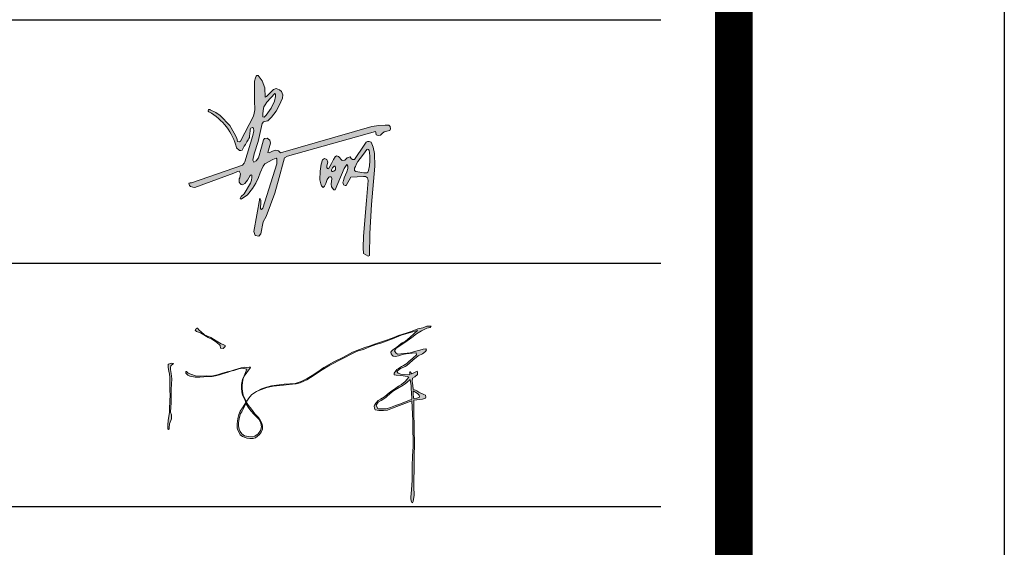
# Model space of a CAD drawing. Header units: millimetres. Extents: x 38389465 to 38395088, y 2473666 to 2480744.
# Tile 201 of 256: x 38391195 to 38391249, y 2479541 to 2479571. Entities that reach past the tile are written whole.
import ezdxf

# ---------------------------------------------------------------- set-up
doc = ezdxf.new("R2010")
doc.units = ezdxf.units.MM
doc.header["$LTSCALE"] = 2
doc.layers.get('0').update_dxf_attribs({"linetype": 'CONTINUOUS', "lineweight": 9})
doc.layers.add('PUB_TITLE', color=4, linetype='CONTINUOUS')

# ---------------------------------------------------------------- blocks, each defined once
blk = doc.blocks.new('fgh34524')
h = blk.add_hatch(color=256)
h.paths.add_polyline_path([(-1437.8, -5751.5), (-1428.1, -5748.1), (-1422.2, -5747.7), (-1408.8, -5733.9), (-1390.8, -5711.3), (-1379.9, -5691.1), (-1368.1, -5663.5), (-1366.1, -5651.3), (-1371.9, -5638.8), (-1378.6, -5632.9), (-1390.8, -5628.3), (-1400.9, -5632), (-1416, -5646.3), (-1426.4, -5658), (-1431.5, -5660.5), (-1433.6, -5625.8), (-1443.2, -5599.4), (-1457.1, -5579.8), (-1462.4, -5579.5), (-1465.3, -5581.8), (-1467.3, -5588.8), (-1470.7, -5600.3), (-1471.6, -5672.5), (-1470.5, -5706.9), (-1472.1, -5718.5), (-1475.4, -5729.8), (-1522.4, -5822.6), (-1527, -5824.9), (-1533.5, -5823.8), (-1536.9, -5811.5), (-1546.9, -5792.8), (-1562.9, -5765.3), (-1598.8, -5728.3), (-1614.6, -5716.7), (-1637.6, -5705.2, 0.824717), (-1640.3, -5713.6, -0.21141), (-1537.8, -5847.8), (-1526.1, -5856.6), (-1522.2, -5857), (-1517.3, -5855.9), (-1512.7, -5848.8), (-1509.5, -5840.9), (-1505, -5835.3), (-1499.6, -5824.9), (-1494.6, -5817.8), (-1490, -5808.2), (-1489.2, -5803.8), (-1487.8, -5784.4), (-1487.8, -5779), (-1484.2, -5774.3), (-1475.4, -5771.5), (-1474, -5784.2), (-1477.8, -5801.4), (-1508.8, -5903.5), (-1515.7, -5911.4), (-1704, -5976.7), (-1709.5, -5976.9), (-1713.7, -5978.2), (-1711.5, -5986.4), (-1708.2, -5989.9), (-1699.4, -5992.5), (-1691.4, -5993.9), (-1548.2, -5941.2), (-1528.8, -5932.5), (-1523.5, -5942.3), (-1524.2, -5955.9), (-1527.9, -5962), (-1528.4, -5968.3), (-1527.9, -5973.9), (-1524.4, -5978.8), (-1521.1, -5982.9), (-1515.6, -5984.4), (-1507.6, -5979), (-1497, -5966.9), (-1484.9, -5946.5), (-1481, -5948.5), (-1481, -5957), (-1482, -5966.7), (-1486.3, -5978.1), (-1509.9, -6017.7), (-1520.6, -6027), (-1524.5, -6034.1), (-1520.6, -6037.3), (-1497, -6021.3), (-1478.8, -5997.7), (-1466, -5978.4), (-1456.2, -5956.9), (-1450.8, -5939.4), (-1439.3, -5915.2), (-1433.6, -5906.6), (-1404, -5890.4), (-1391.4, -5885.9), (-1388.7, -5888.6), (-1389.1, -5906.8), (-1440.1, -6070.5), (-1445.8, -6075.6), (-1448.9, -6073), (-1448.9, -6067.9), (-1447.4, -6051.9), (-1448.4, -6041.1), (-1451.5, -6033.9), (-1474.2, -6156.5), (-1469, -6171.4), (-1455.1, -6173.5), (-1448.4, -6165.2), (-1438.6, -6120.9), (-1427.8, -6100.9), (-1396.4, -6015.4), (-1380.4, -5957.2), (-1364.6, -5898.2), (-1360.9, -5884.5), (-1349.3, -5877.6), (-1023.6, -5787), (-1022.5, -5791.1), (-1022, -5798.9), (-1013.7, -5802.1), (-1005.8, -5801), (-999.1, -5794.8), (-992.3, -5788), (-982.4, -5785.4), (-971.4, -5783.3), (-968.8, -5777.1), (-969.3, -5768.7), (-975.1, -5763.5), (-987.6, -5764), (-1011.6, -5764.6), (-1037.1, -5768.7), (-1374.6, -5865.8), (-1383, -5858.9), (-1392.5, -5856.3), (-1404.6, -5860), (-1417.3, -5866.3), (-1421.5, -5864.7), (-1411.5, -5829.9), (-1414.7, -5819.4), (-1424.7, -5812), (-1434.2, -5812.5), (-1438.4, -5817.8), (-1445.8, -5845.2), (-1456.3, -5884.7), (-1464.7, -5895.8), (-1473.2, -5900.5), (-1477.9, -5892.6), (-1472.1, -5868.9), (-1457.4, -5824.1), (-1443.2, -5757.8)])
h.paths.add_polyline_path([(-1440.8, -5732.7), (-1441, -5729.1), (-1441, -5720.3), (-1436.9, -5696.9), (-1432.4, -5688.5), (-1425.9, -5678.8), (-1395, -5645.5), (-1393.6, -5649), (-1393.2, -5657.6), (-1397.5, -5674.5), (-1409.4, -5700), (-1428.6, -5726.4), (-1435.8, -5733.8)], flags=16)
h = blk.add_hatch(color=256)
h.paths.add_polyline_path([(-1068.3, -5953.9), (-1060.7, -5953.2), (-1053.8, -5958.1), (-1051, -5968), (-1057.2, -6042), (-1068.4, -6174.2), (-1069.6, -6216.9), (-1067.7, -6237.9), (-1050.4, -6248.4), (-1045.5, -6245.9), (-1044.9, -6164.4), (-1038.1, -6056.8), (-1026, -5915.6), (-1027.1, -5868.8), (-1032, -5844.8), (-1040.1, -5826.4), (-1047.6, -5823.7), (-1053.5, -5823.4), (-1057.8, -5826.1), (-1065.6, -5837.3), (-1101.5, -5890.3), (-1108.7, -5890.9), (-1114.3, -5886.6), (-1117.8, -5881), (-1128.5, -5884.5), (-1136.8, -5893), (-1147.6, -5894.6), (-1160.1, -5878.8), (-1167.9, -5876.5), (-1173.6, -5880.5), (-1179, -5889.9), (-1186.4, -5905.7), (-1192.1, -5916.5), (-1198.2, -5924.6), (-1204, -5922.6), (-1203.6, -5914.2), (-1200.6, -5899.8), (-1204.4, -5890.5), (-1212.5, -5886.8), (-1219.5, -5891.6), (-1224.8, -5908.3), (-1228.5, -5933.5), (-1229.7, -5965.5), (-1226.6, -5980.2), (-1223.9, -5988.2), (-1217.1, -5994.6), (-1212.5, -5988.8), (-1207.9, -5979.6), (-1202.3, -5964.5), (-1195.5, -5954.3), (-1187.3, -5955), (-1184.8, -5960.5), (-1187.3, -5981.7), (-1186.7, -5991.3), (-1177.7, -6002.6), (-1173.4, -6002.3), (-1139.3, -5924), (-1129.3, -5909.5), (-1125.8, -5915.3), (-1125.8, -5924.3), (-1130, -5935.7), (-1140, -5958.7), (-1142.7, -5969.8), (-1144.4, -5974.2), (-1141.7, -5984.2), (-1136.5, -5986.6), (-1132.4, -5986.6), (-1114.5, -5955.6)])
h.paths.add_polyline_path([(-1101, -5930.7), (-1101, -5922.6), (-1097.9, -5916.3), (-1094.2, -5906.4), (-1089.2, -5898.3), (-1080.3, -5886.2), (-1068.6, -5870.3), (-1054.3, -5851.4), (-1047.3, -5856), (-1045.5, -5864.8), (-1044.7, -5879.7), (-1044.7, -5895.4), (-1045.8, -5913.7), (-1050.5, -5936.1), (-1055.5, -5939.9), (-1067.5, -5939.9), (-1096.6, -5935.1)], flags=16)
h.paths.add_polyline_path([(-1179.1, -5934.3), (-1186.9, -5934.3), (-1186.9, -5928.4), (-1183.1, -5920.7), (-1176.7, -5914.9), (-1174.6, -5915.5), (-1172.9, -5915.9), (-1172.1, -5918.9), (-1172.1, -5928)], flags=16)
for points in [[(-1587.1, -6574.3), (-1594, -6572.4), (-1613.1, -6561.6), (-1632.6, -6549.3), (-1655.9, -6538.4), (-1668.4, -6527.6), (-1675.9, -6521.2), (-1681.9, -6513.8), (-1684.1, -6513.8), (-1684.8, -6514.2), (-1686.4, -6515.5), (-1688.4, -6518.9), (-1689.5, -6519.4), (-1690.1, -6521.8), (-1686.1, -6527), (-1670.6, -6531.3), (-1643.1, -6549.1), (-1628.5, -6555.1), (-1611.3, -6566.6), (-1598.5, -6578.3), (-1597, -6588.5), (-1587.6, -6589.4), (-1579.9, -6582.7), (-1580, -6579)], [(-1778.4, -6850.1), (-1778.4, -6835.2), (-1781.8, -6825), (-1780.4, -6806.1), (-1779.1, -6790.9), (-1779.7, -6773.4), (-1779.7, -6752.9), (-1779.3, -6740.6), (-1776.9, -6701.2), (-1779.6, -6681.5), (-1783.3, -6661.9), (-1780, -6654.1), (-1771.2, -6645.3), (-1771.2, -6645.3), (-1771.2, -6645.2), (-1773.9, -6644.4), (-1779.6, -6644.2), (-1783.4, -6644.9), (-1787.9, -6646.9), (-1789.3, -6647.6), (-1790, -6648.4), (-1790.2, -6648.7), (-1790.6, -6653.3), (-1790.8, -6660.2), (-1787.1, -6674.1), (-1787.4, -6673.3), (-1784.5, -6694.3), (-1784.1, -6741.9), (-1783.5, -6764.7), (-1784.1, -6780.4), (-1785.9, -6824.5), (-1790.9, -6856.2), (-1791.7, -6872), (-1791.7, -6882.4), (-1791.2, -6887.3), (-1789.7, -6888.6), (-1786.7, -6886.6), (-1786, -6868.6)]]:
    blk.add_hatch(color=256).paths.add_polyline_path(points)
h = blk.add_hatch(color=256)
h.paths.add_polyline_path([(-1425.8, -6733.9), (-1402.2, -6728.9), (-1377.7, -6726.1), (-1364.3, -6724.7), (-1354.5, -6723.9), (-1342.9, -6722.8), (-1330.5, -6721.6), (-1317.7, -6720.2), (-1302.5, -6716), (-1288.8, -6710.2), (-1277.3, -6705.3), (-1254.1, -6690.7), (-1227.7, -6672.1), (-1192.5, -6651.4), (-1146.7, -6627.6), (-1104.2, -6605.5), (-1088.4, -6598.2), (-1067.8, -6592.7), (-1046.1, -6583.8), (-1023.1, -6574.7), (-1004.4, -6569.4), (-984.2, -6562.2), (-954.4, -6551.7), (-928.5, -6540.7), (-868.4, -6522.8), (-896.3, -6547.4), (-912.6, -6562), (-924.7, -6568.9), (-935.9, -6577), (-945.2, -6584.4), (-960, -6594), (-964.9, -6599.2), (-966.6, -6602.6), (-966.3, -6609.5), (-962.8, -6613.6), (-958, -6618.1), (-950, -6619.3), (-938.7, -6616.3), (-923.6, -6611.8), (-910.9, -6608.8), (-898.9, -6607.5), (-888.1, -6606.4), (-873.8, -6605.7), (-872.1, -6613.4), (-885.4, -6624.8), (-892.7, -6631.2), (-900.9, -6638), (-907.4, -6644.5), (-920.7, -6652.7), (-927.7, -6656), (-935.2, -6660.5), (-940.3, -6664.8), (-945.3, -6667.6), (-949.1, -6672.3), (-954.6, -6680.3), (-955.3, -6687), (-955.3, -6687), (-947.6, -6688.5), (-930, -6689.7), (-905.5, -6693.1), (-900.2, -6695.3), (-914.4, -6711), (-927.2, -6722.3), (-938.3, -6728.3), (-954, -6740.4), (-966.9, -6748.9), (-980.9, -6759.6), (-991.1, -6767.7), (-1005.8, -6776.6), (-1014, -6782.3), (-1021.9, -6790.2), (-1026.8, -6796.6), (-1028.7, -6802.9), (-1028.1, -6810.4), (-1024.5, -6816.2), (-1011.7, -6819.4), (-994.2, -6819), (-979.9, -6817.8), (-960.7, -6810.7), (-934.6, -6800.7), (-915.1, -6793.2), (-889, -6783.3), (-886.6, -6831.3), (-885.7, -6857.8), (-885.3, -6897.4), (-884.8, -6921.7), (-884.9, -6951.7), (-886.5, -6987.5), (-887.8, -7025.1), (-888.6, -7077.7), (-890.3, -7110.7), (-891.6, -7126.6), (-893.4, -7137.7), (-892.7, -7144.7), (-892.3, -7153.2), (-889.4, -7158.8), (-886.5, -7160.6), (-884.9, -7155.4), (-880.5, -7131.8), (-882, -7101.2), (-881.8, -7072.6), (-881.1, -7038.9), (-881.1, -7007), (-880.4, -6984.3), (-879.7, -6946.3), (-882, -6822.8), (-882.7, -6798.2), (-882.7, -6780.8), (-850.3, -6776.3), (-838.8, -6773.6), (-837.4, -6769.2), (-839.6, -6761.6), (-845.3, -6760), (-863.2, -6751.1), (-871.3, -6746.4), (-884.4, -6739.3), (-886.1, -6726.8), (-887.8, -6710.8), (-887.6, -6698.8), (-878.2, -6694.3), (-868.6, -6686.1), (-868.5, -6686), (-869, -6677.4), (-869.7, -6673.9), (-889.3, -6683.1), (-895.8, -6676.1), (-896.3, -6676.1), (-896.6, -6676.3), (-897.8, -6678.2), (-897.5, -6680.2), (-897.4, -6686.3), (-930.7, -6683.9), (-940.4, -6681.3), (-944.4, -6674.4), (-935.1, -6666.4), (-928.4, -6662), (-919.4, -6658.2), (-913.9, -6655.6), (-908.6, -6652.9), (-897.7, -6643.3), (-886.2, -6632.3), (-866.7, -6616.6), (-850, -6609.4), (-839.4, -6600), (-835.1, -6595), (-837.6, -6591), (-847.8, -6592.2), (-859.5, -6595.3), (-879.5, -6601.2), (-896, -6605.4), (-942.3, -6610.6), (-949.2, -6605.2), (-953.8, -6598), (-947.7, -6588.5), (-926.1, -6575.2), (-907, -6561.7), (-890, -6549.3), (-872.6, -6534.9), (-854, -6524), (-834, -6514.9), (-822.2, -6511.4), (-817.9, -6507.1), (-818.4, -6507), (-834, -6507.4), (-849.3, -6512.6), (-867.3, -6517.2), (-888.9, -6525.5), (-910.2, -6532.8), (-939.4, -6541.1), (-961.9, -6551.1), (-990.3, -6561.4), (-1013.2, -6569), (-1027.4, -6573.1), (-1043.5, -6579.1), (-1062.9, -6585.4), (-1082.9, -6593.5), (-1108.6, -6603.6), (-1141.8, -6621.5), (-1179.8, -6639.6), (-1215.2, -6660), (-1237.3, -6676.1), (-1258, -6689.8), (-1276.2, -6700.6), (-1298.7, -6711.8), (-1321.2, -6718.6), (-1361.6, -6721.8), (-1389.7, -6725.2), (-1408.3, -6727.8), (-1426.8, -6732.3), (-1445.2, -6738.7), (-1464.2, -6749.1), (-1445.8, -6740.8)])
h.paths.add_polyline_path([(-1020.9, -6799.7), (-1014.1, -6788.4), (-1003.2, -6781.4), (-993.2, -6775.4), (-985.4, -6770.3), (-979.4, -6764.2), (-972.4, -6758.4), (-961.7, -6750.3), (-951, -6742), (-921.8, -6724.7), (-918, -6722.6), (-908.4, -6714.7), (-895.5, -6704.1), (-892, -6727), (-891.4, -6740.1), (-890.3, -6752.8), (-889.8, -6776.4), (-901.1, -6782.3), (-916.8, -6788.1), (-931.4, -6793.8), (-949.4, -6800.6), (-968.6, -6807.5), (-984.6, -6812.3), (-998.3, -6813.2), (-1015.8, -6812.3)], flags=16)
h.paths.add_polyline_path([(-885, -6745.6), (-868.8, -6755.7), (-861.9, -6761.6), (-861, -6769.4), (-871.1, -6773.1), (-881.7, -6775.4), (-884, -6761.8)], flags=16)
h = blk.add_hatch(color=256)
h.paths.add_polyline_path([(-1487.5, -6662.2), (-1486.6, -6659), (-1486.9, -6658), (-1491, -6658.2), (-1500.9, -6659.7), (-1509.8, -6658.8), (-1520.6, -6660.4), (-1532.4, -6665.3), (-1545.6, -6668.8), (-1560, -6673.1), (-1572.8, -6676.1), (-1593.7, -6682.5), (-1608.4, -6686.9), (-1631.2, -6691.4), (-1647.4, -6691.1), (-1672, -6691.5), (-1689.9, -6690.1), (-1703.1, -6686.2), (-1716.4, -6680.2), (-1721.3, -6675.3), (-1722.6, -6674.5), (-1723.6, -6674.7), (-1724.7, -6674.8), (-1725.5, -6676.6), (-1724.6, -6680.7), (-1721.6, -6684.1), (-1717.6, -6688.7), (-1710.2, -6692.4), (-1703.1, -6693.6), (-1691.1, -6695), (-1672.9, -6695.3), (-1658.3, -6694.6), (-1638.5, -6693.6), (-1628.2, -6692.6), (-1615.8, -6690.5), (-1600.7, -6686.5), (-1585.8, -6682.1), (-1572.3, -6678.6), (-1558.4, -6673.3), (-1547.9, -6670.5), (-1529, -6664.9), (-1516.8, -6662), (-1500.1, -6666.4), (-1509.9, -6690.8), (-1515.7, -6704.1), (-1519.4, -6722.5), (-1519.4, -6737), (-1518.3, -6749.6), (-1515.5, -6762.1), (-1509.9, -6774.5), (-1506.1, -6782.1), (-1503.9, -6789.6), (-1516, -6808.5), (-1523.7, -6821.2), (-1529, -6834), (-1531.3, -6843.9), (-1534.6, -6857.2), (-1535.5, -6869.8), (-1535.8, -6874.7), (-1535.2, -6883.6), (-1532.5, -6891.9), (-1528.5, -6900.3), (-1523.9, -6908.7), (-1515.9, -6914.7), (-1506.3, -6919.1), (-1500, -6921.4), (-1488.7, -6921.9), (-1475.9, -6922.3), (-1467.2, -6919.4), (-1452.6, -6908), (-1446.1, -6899.2), (-1441.7, -6888), (-1441.7, -6877.2), (-1444.2, -6865.5), (-1449.8, -6854.7), (-1456.3, -6844.3), (-1470.4, -6831.1), (-1482.7, -6813.4), (-1493, -6800.5), (-1500.7, -6788.8), (-1499.3, -6784.3), (-1497.1, -6780.7), (-1501.7, -6785.3), (-1512.9, -6762.3), (-1515.7, -6748), (-1516.7, -6737.2), (-1516.5, -6726.1), (-1515.5, -6715.7), (-1513.3, -6701), (-1509.4, -6692.1), (-1499, -6677.8), (-1493.8, -6669.3)])
h.paths.add_polyline_path([(-1528.1, -6849.8), (-1530.9, -6864), (-1530.2, -6875.4), (-1528.4, -6887.6), (-1524.6, -6896), (-1518.1, -6905.3), (-1507.8, -6912.2), (-1494, -6915.1), (-1478.5, -6916.5), (-1469.8, -6913.3), (-1458.1, -6905.1), (-1449.3, -6892.6), (-1445.2, -6879.4), (-1448.4, -6866), (-1455.5, -6851), (-1465.8, -6839.7), (-1474.5, -6830.6), (-1484, -6820.7), (-1492.3, -6809.7), (-1503.1, -6793), (-1512.2, -6811.5), (-1518.3, -6823.4), (-1522.6, -6830.2), (-1525, -6838.7)], flags=16)
at = {"elevation": 6.1}
blk.add_lwpolyline([(-1457.1, -5579.8), (-1443.2, -5599.4), (-1433.6, -5625.8), (-1431.5, -5660.5), (-1426.4, -5658), (-1416, -5646.3), (-1400.9, -5632), (-1390.8, -5628.3), (-1378.6, -5632.9), (-1371.9, -5638.8), (-1366.1, -5651.3), (-1368.1, -5663.5), (-1379.9, -5691.1), (-1390.8, -5711.3), (-1408.8, -5733.9), (-1422.2, -5747.7), (-1428.1, -5748.1), (-1437.8, -5751.5), (-1443.2, -5757.8), (-1457.4, -5824.1), (-1472.1, -5868.9), (-1477.9, -5892.6), (-1473.2, -5900.5), (-1464.7, -5895.8), (-1456.3, -5884.7), (-1445.8, -5845.2), (-1438.4, -5817.8), (-1434.2, -5812.5), (-1424.7, -5812), (-1414.7, -5819.4), (-1411.5, -5829.9), (-1421.5, -5864.7), (-1417.3, -5866.3), (-1404.6, -5860), (-1392.5, -5856.3), (-1383, -5858.9), (-1374.6, -5865.8), (-1037.1, -5768.7), (-1011.6, -5764.6), (-987.6, -5764), (-975.1, -5763.5), (-969.3, -5768.7), (-968.8, -5777.1), (-971.4, -5783.3), (-982.4, -5785.4), (-992.3, -5788), (-999.1, -5794.8), (-1005.8, -5801), (-1013.7, -5802.1), (-1022, -5798.9), (-1022.5, -5791.1), (-1023.6, -5787), (-1349.3, -5877.6), (-1360.9, -5884.5), (-1364.6, -5898.2), (-1380.4, -5957.2), (-1396.4, -6015.4), (-1427.8, -6100.9), (-1438.6, -6120.9), (-1448.4, -6165.2), (-1455.1, -6173.5), (-1469, -6171.4), (-1474.2, -6156.5), (-1451.5, -6033.9), (-1448.4, -6041.1), (-1447.4, -6051.9), (-1448.9, -6067.9), (-1448.9, -6073), (-1445.8, -6075.6), (-1440.1, -6070.5), (-1389.1, -5906.8), (-1388.7, -5888.6), (-1391.4, -5885.9), (-1404, -5890.4), (-1433.6, -5906.6), (-1439.3, -5915.2), (-1450.8, -5939.4), (-1456.2, -5956.9), (-1466, -5978.4), (-1478.8, -5997.7), (-1497, -6021.3), (-1520.6, -6037.3), (-1524.5, -6034.1), (-1520.6, -6027), (-1509.9, -6017.7), (-1486.3, -5978.1), (-1482, -5966.7), (-1481, -5957), (-1481, -5948.5), (-1483.8, -5947), (-1486.7, -5949.5), (-1497, -5966.9), (-1507.6, -5979), (-1515.6, -5984.4), (-1521.1, -5982.9), (-1524.4, -5978.8), (-1527.9, -5973.9), (-1528.4, -5968.3), (-1527.9, -5962), (-1525.5, -5958), (-1523.9, -5949.9), (-1523.5, -5943.4), (-1525.8, -5938), (-1528.3, -5933.4), (-1533.8, -5934.8), (-1548.2, -5941.2), (-1691.4, -5993.9), (-1699.4, -5992.5), (-1708.2, -5989.9), (-1711.5, -5986.4), (-1713.7, -5978.2), (-1709.5, -5976.9), (-1704, -5976.7), (-1515.7, -5911.4), (-1509.6, -5904.5), (-1507.4, -5898.9), (-1477.8, -5801.4), (-1474, -5784.2), (-1475.1, -5774.4), (-1479.2, -5772.7), (-1484.2, -5774.3), (-1486.4, -5777.2), (-1487.8, -5780.3), (-1487.8, -5784.4), (-1489.2, -5803.8), (-1490.1, -5808.7), (-1492, -5812.4), (-1494.6, -5817.8), (-1499.6, -5824.9), (-1505, -5835.3), (-1509.5, -5840.9), (-1512.7, -5848.8), (-1517.3, -5855.9), (-1522.2, -5857), (-1526.1, -5856.6), (-1537.8, -5847.8, 0.21141), (-1640.3, -5713.6, -1.167841), (-1634.8, -5706.6), (-1614.6, -5716.7), (-1598.8, -5728.3), (-1562.9, -5765.3), (-1546.9, -5792.8), (-1536.9, -5811.5), (-1533.5, -5823.8), (-1527, -5824.9), (-1522.4, -5822.6), (-1475.4, -5729.8), (-1472.1, -5718.5), (-1470.5, -5706.9), (-1471.6, -5672.5), (-1470.7, -5600.3), (-1467.3, -5588.8), (-1465.3, -5581.8), (-1462.4, -5579.5), (-1457.1, -5579.8)], format="xyb", close=True, dxfattribs=at)
for points, elevation in [([(-1395.5, -5646), (-1425.9, -5678.8), (-1432.4, -5688.5), (-1436.3, -5695.7), (-1437.9, -5702.3), (-1441, -5720.3), (-1441, -5729.1), (-1440.8, -5732.7), (-1435.8, -5733.8), (-1428.6, -5726.4), (-1409.4, -5700), (-1397.5, -5674.5), (-1393.2, -5657.6), (-1393.6, -5649), (-1394.5, -5646.9), (-1395.5, -5646)], 6.1), ([(-1203.6, -5914.2), (-1200.6, -5899.8), (-1204.4, -5890.5), (-1212.5, -5886.8), (-1219.5, -5891.6), (-1224.8, -5908.3), (-1228.5, -5933.5), (-1229.7, -5965.5), (-1226.6, -5980.2), (-1223.9, -5988.2), (-1217.1, -5994.6), (-1212.5, -5988.8), (-1207.9, -5979.6), (-1202.3, -5964.5), (-1196.8, -5956.2), (-1194.3, -5954.4), (-1187.3, -5955), (-1184.8, -5960.5), (-1187.3, -5981.7), (-1186.7, -5991.3), (-1177.7, -6002.6), (-1173.4, -6002.3), (-1139.3, -5924), (-1129.3, -5909.5), (-1125.8, -5915.3), (-1125.8, -5924.3), (-1130, -5935.7), (-1140, -5958.7), (-1142.7, -5969.8), (-1144.4, -5974.2), (-1141.7, -5984.2), (-1136.5, -5986.6), (-1132.4, -5986.6), (-1114.5, -5955.6), (-1068.3, -5953.9), (-1060.7, -5953.2), (-1053.8, -5958.1), (-1051, -5968), (-1057.2, -6042), (-1068.4, -6174.2), (-1069.6, -6216.9), (-1067.7, -6237.9), (-1050.4, -6248.4), (-1045.5, -6245.9), (-1044.9, -6164.4), (-1038.1, -6056.8), (-1026, -5915.6), (-1027.1, -5868.8), (-1032, -5844.8), (-1040.1, -5826.4), (-1047.6, -5823.7), (-1053.5, -5823.4), (-1057.8, -5826.1), (-1065.6, -5837.3), (-1101.5, -5890.3), (-1108.7, -5890.9), (-1114.3, -5886.6), (-1117.8, -5881), (-1128.5, -5884.5), (-1136.8, -5893), (-1147.6, -5894.6), (-1160.1, -5878.8), (-1167.9, -5876.5), (-1173.6, -5880.5), (-1179, -5889.9), (-1186.4, -5905.7), (-1192.1, -5916.5), (-1198.2, -5924.6), (-1201.2, -5923.6), (-1203.9, -5920.2)], 6.1), ([(-1055.7, -5853.3), (-1068.6, -5870.3), (-1080.3, -5886.2), (-1089.2, -5898.3), (-1094.2, -5906.4), (-1097.9, -5916.3), (-1101, -5922.6), (-1101, -5930.7), (-1096.6, -5935.1), (-1067.5, -5939.9), (-1055.5, -5939.9), (-1052.3, -5937.5), (-1049.4, -5931.2), (-1045.8, -5913.7), (-1044.7, -5895.4), (-1044.7, -5879.7), (-1045.5, -5864.8), (-1047.1, -5857.2), (-1050.2, -5854.1), (-1052.6, -5852.5), (-1054.3, -5852.9)], 6.1), ([(-1176.7, -5914.9), (-1183.1, -5920.7), (-1186.9, -5928.4), (-1186.9, -5931.8), (-1183.7, -5934.3), (-1181.2, -5934.3), (-1178.1, -5933.4), (-1172.3, -5928.2), (-1172.1, -5924.1), (-1172.1, -5918.9), (-1172.9, -5915.9), (-1174.6, -5915.5)], 6.1), ([(-1690.1, -6521.8), (-1689.5, -6519.4), (-1688.4, -6518.9), (-1686.4, -6515.5), (-1684.8, -6514.2), (-1684.1, -6513.8), (-1681.9, -6513.8), (-1675.9, -6521.2), (-1668.4, -6527.6), (-1655.9, -6538.4), (-1632.6, -6549.3), (-1613.1, -6561.6), (-1594, -6572.4), (-1587.1, -6574.3), (-1580, -6579), (-1579.9, -6582.7), (-1587.6, -6589.4), (-1597, -6588.5), (-1598.5, -6578.3), (-1611.3, -6566.6), (-1628.5, -6555.1), (-1643.1, -6549.1), (-1670.6, -6531.3), (-1686.1, -6527)], -600.2), ([(-1464.2, -6749.1), (-1445.8, -6740.8), (-1425.8, -6733.9), (-1402.2, -6728.9), (-1377.7, -6726.1), (-1364.3, -6724.7), (-1354.5, -6723.9), (-1342.9, -6722.8), (-1330.5, -6721.6), (-1317.7, -6720.2), (-1302.5, -6716), (-1288.8, -6710.2), (-1277.3, -6705.3), (-1254.1, -6690.7), (-1227.7, -6672.1), (-1192.5, -6651.4), (-1146.7, -6627.6), (-1104.2, -6605.5), (-1088.4, -6598.2), (-1067.8, -6592.7), (-1046.1, -6583.8), (-1023.1, -6574.7), (-1004.4, -6569.4), (-984.2, -6562.2), (-954.4, -6551.7), (-928.5, -6540.7), (-868.4, -6522.8), (-896.3, -6547.4), (-912.6, -6562), (-924.7, -6568.9), (-935.9, -6577), (-945.2, -6584.4), (-960, -6594), (-964.9, -6599.2), (-966.6, -6602.6), (-966.3, -6609.5), (-962.8, -6613.6), (-958, -6618.1), (-950, -6619.3), (-938.7, -6616.3), (-923.6, -6611.8), (-910.9, -6608.8), (-898.9, -6607.5), (-888.1, -6606.4), (-873.8, -6605.7), (-872.1, -6613.4), (-885.4, -6624.8), (-892.7, -6631.2), (-900.9, -6638), (-907.4, -6644.5), (-920.7, -6652.7), (-927.7, -6656), (-935.2, -6660.5), (-940.3, -6664.8), (-945.3, -6667.6), (-949.1, -6672.3), (-954.6, -6680.3), (-955.3, -6687), (-955.3, -6687), (-947.6, -6688.5), (-930, -6689.7), (-905.5, -6693.1), (-900.2, -6695.3), (-914.4, -6711), (-927.2, -6722.3), (-938.3, -6728.3), (-954, -6740.4), (-966.9, -6748.9), (-980.9, -6759.6), (-991.1, -6767.7), (-1005.8, -6776.6), (-1014, -6782.3), (-1021.9, -6790.2), (-1026.8, -6796.6), (-1028.7, -6802.9), (-1028.1, -6810.4), (-1024.5, -6816.2), (-1011.7, -6819.4), (-994.2, -6819), (-979.9, -6817.8), (-960.7, -6810.7), (-934.6, -6800.7), (-915.1, -6793.2), (-889, -6783.3), (-886.6, -6831.3), (-885.7, -6857.8), (-885.3, -6897.4), (-884.8, -6921.7), (-884.9, -6951.7), (-886.5, -6987.5), (-887.8, -7025.1), (-888.6, -7077.7), (-890.3, -7110.7), (-891.6, -7126.6), (-893.4, -7137.7), (-892.7, -7144.7), (-892.3, -7153.2), (-889.4, -7158.8), (-886.5, -7160.6), (-886.5, -7160.6), (-884.9, -7155.4), (-880.5, -7131.8), (-882, -7101.2), (-881.8, -7072.6), (-881.1, -7038.9), (-881.1, -7007), (-880.4, -6984.3), (-879.7, -6946.3), (-882, -6822.8), (-882.7, -6798.2), (-882.7, -6780.8), (-850.3, -6776.3), (-838.8, -6773.6), (-837.4, -6769.2), (-839.6, -6761.6), (-845.3, -6760), (-863.2, -6751.1), (-871.3, -6746.4), (-884.4, -6739.3), (-886.1, -6726.8), (-887.8, -6710.8), (-887.6, -6698.8), (-878.2, -6694.3), (-868.6, -6686.1), (-868.5, -6686), (-869, -6677.4), (-869.7, -6673.9), (-889.3, -6683.1), (-895.8, -6676.1), (-896.3, -6676.1), (-896.6, -6676.3), (-897.8, -6678.2), (-897.5, -6680.2), (-897.4, -6686.3), (-930.7, -6683.9), (-940.4, -6681.3), (-944.4, -6674.4), (-935.1, -6666.4), (-928.4, -6662), (-919.4, -6658.2), (-913.9, -6655.6), (-908.6, -6652.9), (-897.7, -6643.3), (-886.2, -6632.3), (-866.7, -6616.6), (-850, -6609.4), (-839.4, -6600), (-835.1, -6595), (-837.6, -6591), (-847.8, -6592.2), (-859.5, -6595.3), (-879.5, -6601.2), (-896, -6605.4), (-942.3, -6610.6), (-949.2, -6605.2), (-953.8, -6598), (-947.7, -6588.5), (-926.1, -6575.2), (-907, -6561.7), (-890, -6549.3), (-872.6, -6534.9), (-854, -6524), (-834, -6514.9), (-822.2, -6511.4), (-817.9, -6507.1), (-818.4, -6507), (-834, -6507.4), (-849.3, -6512.6), (-867.3, -6517.2), (-888.9, -6525.5), (-910.2, -6532.8), (-939.4, -6541.1), (-961.9, -6551.1), (-990.3, -6561.4), (-1013.2, -6569), (-1027.4, -6573.1), (-1043.5, -6579.1), (-1062.9, -6585.4), (-1082.9, -6593.5), (-1108.6, -6603.6), (-1141.8, -6621.5), (-1179.8, -6639.6), (-1215.2, -6660), (-1237.3, -6676.1), (-1258, -6689.8), (-1276.2, -6700.6), (-1298.7, -6711.8), (-1321.2, -6718.6), (-1361.6, -6721.8), (-1389.7, -6725.2), (-1408.3, -6727.8), (-1426.8, -6732.3), (-1445.2, -6738.7)], -600.2), ([(-1780, -6654.1), (-1771.2, -6645.3), (-1771.2, -6645.3), (-1771.2, -6645.2), (-1773.9, -6644.4), (-1779.6, -6644.2), (-1783.4, -6644.9), (-1787.9, -6646.9), (-1789.3, -6647.6), (-1790, -6648.4), (-1790.2, -6648.7), (-1790.6, -6653.3), (-1790.8, -6660.2), (-1789.4, -6665.6), (-1789.6, -6667.5), (-1787.4, -6673.3), (-1785.9, -6684.2), (-1784.4, -6695.6), (-1784.1, -6741.9), (-1783.5, -6764.7), (-1784.1, -6780.4), (-1785.5, -6815.4), (-1785.9, -6824.7), (-1790.9, -6856.2), (-1791.7, -6872), (-1791.7, -6882.4), (-1791.2, -6887.3), (-1789.7, -6888.6), (-1786.3, -6886.4), (-1786.5, -6882.4), (-1786, -6868.6), (-1778.4, -6850.1), (-1778.4, -6835.2), (-1781.8, -6825), (-1780.4, -6806.1), (-1779.1, -6790.9), (-1779.7, -6773.4), (-1779.7, -6752.9), (-1779.3, -6740.6), (-1776.9, -6701.2), (-1779.6, -6681.5), (-1782.3, -6667.1), (-1782.3, -6659.6)], -600.2), ([(-1722.6, -6674.5), (-1723.6, -6674.7), (-1724.7, -6674.8), (-1725.5, -6676.6), (-1724.6, -6680.7), (-1721.6, -6684.1), (-1721.6, -6684.1), (-1717.6, -6688.7), (-1710.2, -6692.4), (-1703.1, -6693.6), (-1691.1, -6695), (-1672.9, -6695.3), (-1658.3, -6694.6), (-1638.5, -6693.6), (-1628.2, -6692.6), (-1615.8, -6690.5), (-1600.7, -6686.5), (-1585.8, -6682.1), (-1572.3, -6678.6), (-1558.4, -6673.3), (-1547.9, -6670.5), (-1529, -6664.9), (-1516.8, -6662), (-1500.1, -6666.4), (-1509.9, -6690.8), (-1515.7, -6704.1), (-1519.4, -6722.5), (-1519.4, -6737), (-1518.3, -6749.6), (-1515.5, -6762.1), (-1509.9, -6774.5), (-1506.1, -6782.1), (-1503.9, -6789.6), (-1516, -6808.5), (-1523.7, -6821.2), (-1529, -6834), (-1531.3, -6843.9), (-1534.6, -6857.2), (-1535.5, -6869.8), (-1535.8, -6874.7), (-1535.2, -6883.6), (-1532.5, -6891.9), (-1528.5, -6900.3), (-1523.9, -6908.7), (-1515.9, -6914.7), (-1506.3, -6919.1), (-1500, -6921.4), (-1488.7, -6921.9), (-1475.9, -6922.3), (-1467.2, -6919.4), (-1452.6, -6908), (-1446.1, -6899.2), (-1441.7, -6888), (-1441.7, -6877.2), (-1444.2, -6865.5), (-1449.8, -6854.7), (-1456.3, -6844.3), (-1470.4, -6831.1), (-1482.7, -6813.4), (-1493, -6800.5), (-1500.7, -6788.8), (-1499.3, -6784.3), (-1497.1, -6780.7), (-1501.7, -6785.3), (-1512.9, -6762.3), (-1515.7, -6748), (-1516.7, -6737.2), (-1516.5, -6726.1), (-1515.5, -6715.7), (-1513.3, -6701), (-1509.4, -6692.1), (-1499, -6677.8), (-1493.8, -6669.3), (-1487.5, -6662.2), (-1486.6, -6659), (-1486.9, -6658), (-1491, -6658.2), (-1500.9, -6659.7), (-1509.8, -6658.8), (-1520.6, -6660.4), (-1532.4, -6665.3), (-1545.6, -6668.8), (-1560, -6673.1), (-1572.8, -6676.1), (-1593.7, -6682.5), (-1608.4, -6686.9), (-1631.2, -6691.4), (-1647.4, -6691.1), (-1672, -6691.5), (-1689.9, -6690.1), (-1703.1, -6686.2), (-1716.4, -6680.2), (-1721.3, -6675.3)], -600.2), ([(-921.8, -6724.7), (-951, -6742), (-961.7, -6750.3), (-972.4, -6758.4), (-979.4, -6764.2), (-985.4, -6770.3), (-993.2, -6775.4), (-1003.2, -6781.4), (-1014.1, -6788.4), (-1020.9, -6799.7), (-1015.8, -6812.3), (-998.3, -6813.2), (-984.6, -6812.3), (-968.6, -6807.5), (-949.4, -6800.6), (-931.4, -6793.8), (-916.8, -6788.1), (-901.1, -6782.3), (-889.8, -6776.4), (-890.3, -6752.8), (-891.4, -6740.1), (-892, -6727), (-895.5, -6704.1), (-908.4, -6714.7), (-918, -6722.6)], -600.2), ([(-1492.8, -6773.5), (-1496.9, -6780.4), (-1494.3, -6776), (-1488.4, -6767.7), (-1480.9, -6759.9), (-1464, -6748.8), (-1482.6, -6761.3)], -600.2), ([(-885, -6745.6), (-884, -6761.8), (-881.7, -6775.4), (-871.1, -6773.1), (-861, -6769.4), (-861.9, -6761.6), (-868.8, -6755.7)], -600.2), ([(-1503.1, -6793), (-1512.2, -6811.5), (-1518.3, -6823.4), (-1522.6, -6830.2), (-1525, -6838.7), (-1528.1, -6849.8), (-1530.9, -6864), (-1530.2, -6875.4), (-1528.4, -6887.6), (-1524.6, -6896), (-1518.1, -6905.3), (-1507.8, -6912.2), (-1494, -6915.1), (-1478.5, -6916.5), (-1469.8, -6913.3), (-1458.1, -6905.1), (-1449.3, -6892.6), (-1445.2, -6879.4), (-1448.4, -6866), (-1455.5, -6851), (-1465.8, -6839.7), (-1474.5, -6830.6), (-1484, -6820.7), (-1492.3, -6809.7)], -600.2)]:
    blk.add_lwpolyline(points, close=True, dxfattribs=dict(elevation=elevation))
blk = doc.blocks.new('A$C69596FC1')
at = {"layer": 'PUB_TITLE'}
for p, q in [((118900, 84100), (118900, 0)), ((117900, 1000), (117900, 83100)), ((109620, 15790), (117630, 15790)), ((109620, 14890), (117630, 14890)), ((109620, 13990), (117630, 13990))]:
    blk.add_line(p, q, dxfattribs=at)
at = {"layer": 'PUB_TITLE', "const_width": 140}
blk.add_lwpolyline([(1000, 83100), (117900, 83100), (117900, 1000), (1000, 1000), (1000, 83100)], dxfattribs=at)
at = {"xscale": 0.9999999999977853, "yscale": 0.9999999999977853, "zscale": 0.9999999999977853}
blk.add_blockref('fgh34524', (117598.9, 21163.6), dxfattribs=at)

msp = doc.modelspace()

# ---------------------------------------------------------------- block references
at = {"linetype": 'ByBlock', "xscale": 0.01500000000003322, "yscale": 0.01500000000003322, "zscale": 0.01500000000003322}
msp.add_blockref('A$C69596FC1', (38389465.971, 2479333.814), dxfattribs=at)

doc.saveas('drawing.dxf')
